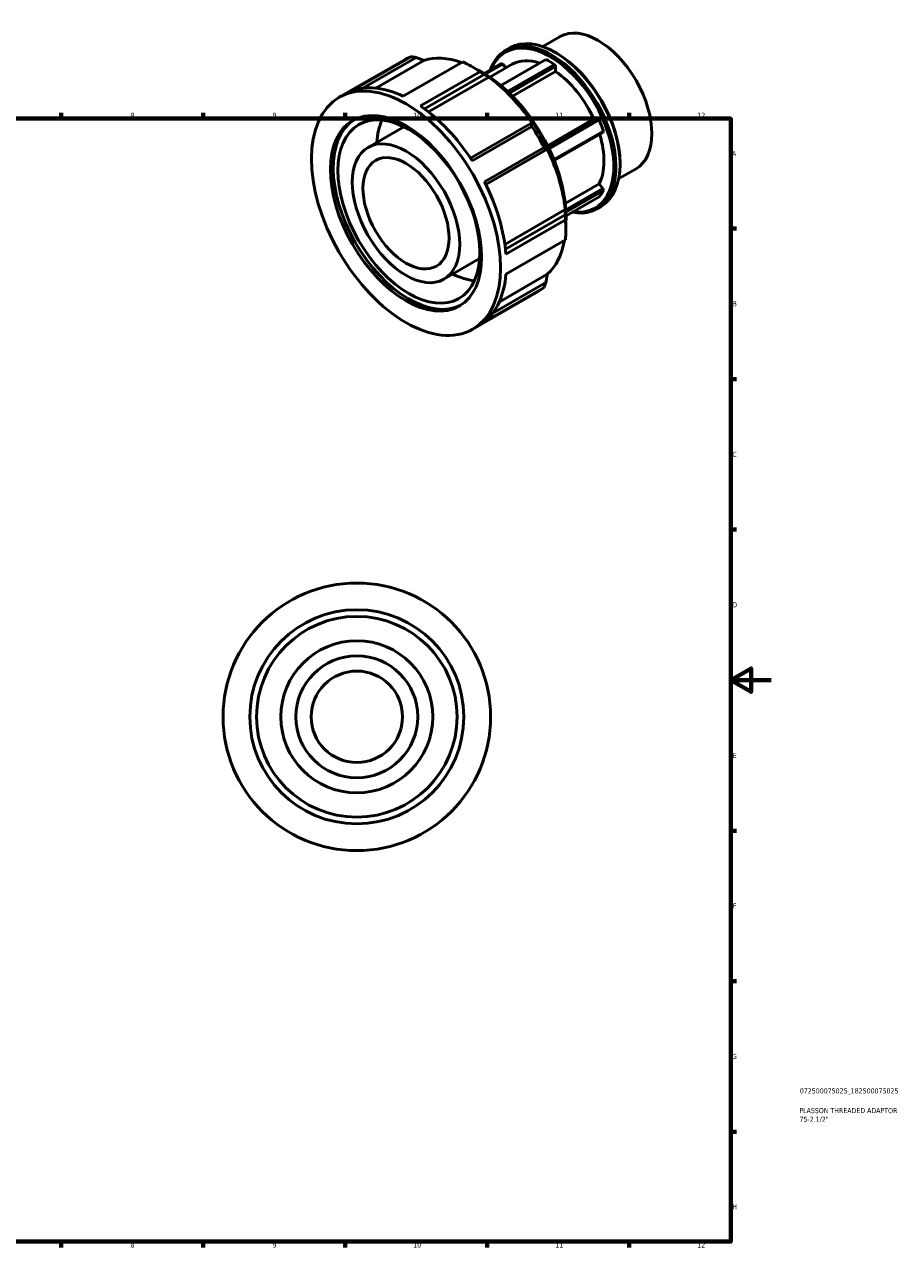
# Model space of a CAD drawing. Header units: millimetres. Extents: x -33 to 904, y -23 to 620.
# Tile 4 of 4: x 472 to 904, y 17 to 620. Entities that reach past the tile are written whole.
import ezdxf

# ---------------------------------------------------------------- set-up
doc = ezdxf.new("R2010")
doc.units = ezdxf.units.MM
for name, color, linetype, lineweight in [('Border (ISO)', 7, 'Continuous', 70), ('Title (ISO)', 7, 'Continuous', 50), ('Visible (ISO)', 7, 'Continuous', 50)]:
    doc.layers.add(name, color=color, linetype=linetype, lineweight=lineweight)
doc.styles.add('Note Text (ISO)', font='tahoma.ttf')

# ---------------------------------------------------------------- blocks, each defined once
blk = doc.blocks.new('Borders Default Border')
at = {"layer": 'Border (ISO)'}
for p, q in [((490.58, 574), (490.58, 576.9)), ((560.67, 574), (560.67, 576.9)), ((630.75, 574), (630.75, 576.9)), ((700.83, 574), (700.83, 576.9)), ((770.92, 574), (770.92, 576.9)), ((821, 519.75), (823.9, 519.75)), ((821, 445.5), (823.9, 445.5)), ((821, 371.25), (823.9, 371.25)), ((821, 222.75), (823.9, 222.75)), ((821, 148.5), (823.9, 148.5)), ((821, 74.25), (823.9, 74.25)), ((490.58, 20), (490.58, 17.1)), ((560.67, 20), (560.67, 17.1)), ((630.75, 20), (630.75, 17.1)), ((700.83, 20), (700.83, 17.1)), ((770.92, 20), (770.92, 17.1))]:
    blk.add_line(p, q, dxfattribs=at)
at = {"layer": 'Border (ISO)', "flags": 128}
for points in [[(20, 20), (20, 574), (821, 574), (821, 20), (20, 20)], [(841, 297), (821, 297), (831, 302.77), (831, 291.23), (821, 297)]]:
    blk.add_lwpolyline(points, dxfattribs=at)
at = {"layer": 'Border (ISO)', "color": 232, "true_color": 0xca0064, "char_height": 2.5, "attachment_point": 7, "style": 'Note Text (ISO)'}
for s, insert in [('8', (524.81, 574.34)), ('9', (594.88, 574.35)), ('10', (664.29, 574.35)), ('11', (734.37, 574.4)), ('12', (804.46, 574.4)), ('A', (821.59, 555.62)), ('B', (821.89, 481.38)), ('C', (821.73, 407.08)), ('D', (821.73, 332.88)), ('E', (821.94, 258.63)), ('F', (822, 184.38)), ('G', (821.61, 110.08)), ('H', (821.74, 35.88)), ('8', (524.81, 17.04)), ('9', (594.88, 17.05)), ('10', (664.29, 17.05)), ('11', (734.37, 17.1)), ('12', (804.46, 17.1))]:
    blk.add_mtext(s, dxfattribs=dict(at, insert=insert))
blk = doc.blocks.new('Title Blocks ISO')
at = {"layer": 'Title (ISO)', "color": 232, "true_color": 0xca0064, "style": 'Note Text (ISO)'}
for tag, p in [('PART_NUMBER_001', (34.08, 73.13)), ('DESCRIPTION_001', (33.84, 63.4)), ('DESCRIPTION_002', (33.92, 59.12))]:
    blk.add_attdef(tag, p, '', height=2.5, dxfattribs=at)

msp = doc.modelspace()

# ---------------------------------------------------------------- linework, layer by layer
at = {"layer": 'Visible (ISO)'}
for p, q in [((728.185, 609.559), (736.731, 614.48)), ((663.114, 604.564), (633.73, 587.643)), ((639.517, 589.065), (665.747, 604.17)), ((709.929, 607.721), (711.941, 608.88)), ((735.106, 606.29), (734.576, 606.597)), ((627.802, 584.534), (660.029, 603.092)), ((669.532, 602.716), (645.879, 589.096)), ((659.322, 585.161), (688.706, 602.083)), ((697.382, 597.292), (693.145, 599.751)), ((707.776, 601.162), (699.283, 596.271)), ((699.861, 595.923), (708.539, 600.921)), ((702.144, 594.456), (713.195, 600.82)), ((707.558, 590.379), (729.787, 603.18)), ((708.539, 600.921), (707.776, 601.162)), ((708.539, 600.921), (710.068, 599.02)), ((734.03, 600.736), (710.904, 587.418)), ((711.739, 586.624), (734.56, 599.766)), ((734.56, 599.766), (734.03, 600.736)), ((734.56, 599.766), (734.56, 597.301)), ((697.223, 597.178), (667.839, 580.257)), ((669.845, 578.838), (699.337, 595.821)), ((701.548, 594.52), (671.777, 577.376)), ((734.56, 597.301), (713.312, 585.065)), ((730.557, 560.664), (753.432, 573.836)), ((755.278, 574.006), (730.901, 559.968)), ((731.308, 559.126), (756.041, 573.368)), ((753.432, 573.836), (755.278, 574.006)), ((756.041, 573.368), (755.278, 574.006)), ((642.024, 559.836), (659.632, 569.976)), ((722.295, 571.606), (692.608, 554.511)), ((693.432, 553.263), (722.816, 570.184)), ((758.163, 567.897), (733.664, 553.789)), ((733.859, 553.307), (757.93, 567.168)), ((757.93, 567.168), (758.163, 567.897)), ((728.838, 559.752), (699.454, 542.831)), ((700.126, 541.488), (729.813, 558.584)), ((730.45, 558.943), (700.129, 541.483)), ((765.704, 544.405), (774.25, 549.327)), ((766.351, 552.032), (766.351, 551.42)), ((739.33, 532.158), (756.083, 541.805)), ((757.93, 539.509), (739.604, 528.956)), ((739.659, 527.856), (758.163, 538.512)), ((756.083, 541.805), (757.93, 539.509)), ((758.163, 538.512), (757.93, 539.509)), ((756.041, 535.485), (739.705, 526.077)), ((709.528, 511.971), (739.307, 529.12)), ((739.323, 526.564), (709.828, 509.579)), ((754.952, 529.538), (756.964, 530.697)), ((710.055, 507.137), (739.439, 524.058)), ((739.634, 523.921), (739.634, 519.022)), ((739.439, 514.211), (710.055, 497.289)), ((679.452, 494.842), (697.06, 504.982)), ((706.714, 483.535), (730.45, 497.204)), ((699.454, 473.804), (728.838, 490.726)), ((729.813, 493.204), (703.518, 478.061)), ((693.674, 470.145), (725.901, 488.703))]:
    msp.add_line(p, q, dxfattribs=at)
for radius in [66, 52.8, 49.5, 37.5, 30.074, 22.555]:
    msp.add_circle((636.464, 278.927), radius, dxfattribs=at)
for centre, major_axis, start_param, end_param in [((755.49, 581.903), (-18.76, 32.577), 3.1415927, 6.2831853), ((732.44, 568.629), (22.512, -39.092), 5.8271542, 9.8808091), ((731.908, 568.323), (-22.136, 38.44), 2.7214346, 6.7033434), ((734.453, 569.788), (-22.512, 39.092), 3.1415927, 6.2831853), ((692.965, 545.897), (-32.936, 57.195), 6.1937396, 6.2831853), ((696.232, 547.778), (-30.631, 53.191), 5.6876849, 6.1623212), ((734.984, 570.095), (-22.136, 38.44), 3.9289245, 5.4958534), ((692.965, 545.897), (32.936, -57.195), 2.2667487, 2.4495077), ((698.639, 549.165), (28.984, -50.331), 0.7272724, 2.4143203), ((731.908, 568.323), (-18.714, 32.497), 5.6982128, 6.2831853), ((731.908, 568.323), (20.585, -35.747), 2.2853201, 2.4309363), ((697.218, 548.346), (-29.935, 51.982), 3.9289245, 5.4958534), ((696.232, 547.778), (30.631, -53.191), 1.6955278, 2.2353304), ((731.908, 568.323), (18.714, -32.497), 1.4110981, 2.2579608), ((663.581, 528.976), (-32.936, 57.195), 5.5911003, 6.1937396), ((663.581, 528.976), (32.936, -57.195), 1.6641095, 2.2667487), ((662.159, 528.158), (26.349, -45.756), 3.1684623, 6.2563157), ((681.244, 539.148), (-24.702, 42.896), 0.3950002, 0.7112052), ((731.908, 568.323), (20.585, -35.747), 1.2381225, 1.3837387), ((692.965, 545.897), (32.936, -57.195), 1.4813506, 1.6641095), ((731.908, 568.323), (18.714, -32.497), 0.3639005, 1.1885924), ((696.232, 547.778), (30.631, -53.191), 0.9101297, 1.4499322), ((663.581, 528.976), (32.936, -57.195), 0.8787113, 1.4813506), ((731.908, 568.323), (20.585, -35.747), 0.190925, 0.3365412), ((692.965, 545.897), (32.936, -57.195), 0.6959524, 0.8787113), ((696.232, 547.778), (30.631, -53.191), 0.1247315, 0.600226), ((681.244, 539.148), (-24.702, 42.896), 2.4303875, 2.7465925), ((663.581, 528.976), (32.936, -57.195), 0.0933132, 0.6959524), ((692.965, 545.897), (32.936, -57.195), 0, 0.0933132)]:
    msp.add_ellipse(centre, major_axis=major_axis, ratio=0.5780931, start_param=start_param, end_param=end_param, dxfattribs=at)
for centre, major_axis in [((660.738, 527.339), (32.936, -57.195)), ((660.738, 527.339), (26.349, -45.756)), ((662.159, 528.158), (24.702, -42.896)), ((660.738, 527.339), (18.714, -32.497)), ((660.738, 527.339), (15.008, -26.061))]:
    msp.add_ellipse(centre, major_axis=major_axis, ratio=0.5780931, dxfattribs=at)
for points, weights in [([(665.747, 604.17), (664.453, 604.369), (663.114, 604.564)], [1.00099524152, 1.00064397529, 1]), ([(665.747, 604.17), (667.687, 603.425), (669.532, 602.716)], [1.00938746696, 1.00662740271, 1.00324677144]), ([(699.337, 595.821), (698.3, 596.496), (697.223, 597.178)], [1.00099524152, 1.00064397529, 1]), ([(699.337, 595.821), (700.47, 595.155), (701.548, 594.52)], [1.00938746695, 1.0066274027, 1.00324677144]), ([(722.931, 571.966), (722.622, 571.791), (722.295, 571.606)], [1.00324677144, 1.00662740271, 1.00938746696]), ([(722.816, 570.184), (722.56, 570.907), (722.295, 571.606)], [1, 1.00064397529, 1.00099524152]), ([(729.813, 558.584), (729.339, 559.166), (728.838, 559.752)], [1.00099524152, 1.00064397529, 1]), ([(729.813, 558.584), (730.14, 558.768), (730.45, 558.943)], [1.00938746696, 1.00662740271, 1.00324677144]), ([(739.307, 529.12), (739.315, 527.874), (739.323, 526.564)], [1.00324677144, 1.00662740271, 1.00938746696]), ([(739.439, 524.058), (739.388, 525.33), (739.323, 526.564)], [1, 1.00064397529, 1.00099524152]), ([(730.45, 497.204), (730.14, 495.254), (729.813, 493.204)], [1.00324677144, 1.00662740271, 1.00938746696]), ([(728.838, 490.726), (729.339, 491.983), (729.813, 493.204)], [1, 1.00064397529, 1.00099524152])]:
    msp.add_rational_spline(points, weights, degree=2, dxfattribs=at)

# ---------------------------------------------------------------- block references
msp.add_blockref('Borders Default Border', (0, 0))
msp.add_blockref('Title Blocks ISO', (821, 20)).add_auto_attribs({'PART_NUMBER_001': '072500075025_182500075025', 'DESCRIPTION_001': 'PLASSON THREADED ADAPTOR', 'DESCRIPTION_002': '75-2.1/2"'})

doc.saveas('drawing.dxf')
